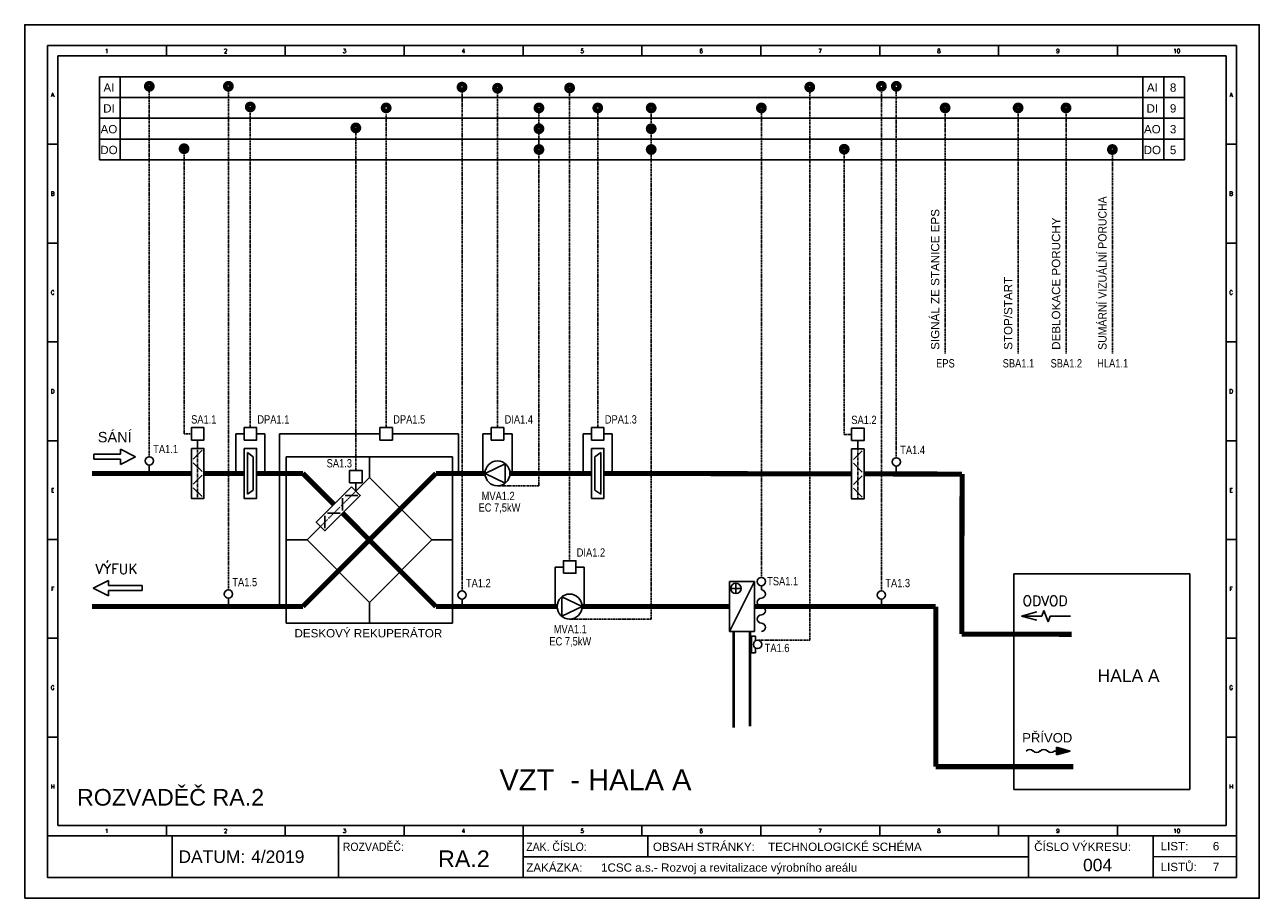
# Model space of a CAD drawing. Header units: millimetres. Extents: x 16 to 2801, y 7797 to 8217.
# Tile 6 of 18: x 1651 to 1948, y 7879 to 8089. Entities that reach past the tile are written whole.
import ezdxf
from ezdxf.enums import TextEntityAlignment as Align

# ---------------------------------------------------------------- set-up
doc = ezdxf.new("R2010")
doc.units = ezdxf.units.MM
for name, pattern in [('ČERCHOVANÁ2', [0.5, 0.25, -0.125, 0, -0.125]), ('ČÁRKOVANÁ', [19.05, 12.7, -6.35]), ('ČÁRKOVANÁ2', [0.375, 0.25, -0.125])]:
    doc.linetypes.add(name, pattern=pattern)
for name, color, linetype in [('Přístroje MaR', 1, 'Continuous'), ('Přístroje VZT', 5, 'Continuous'), ('Výkres', 4, 'Continuous')]:
    doc.layers.add(name, color=color, linetype=linetype)
doc.layers.add('Výkres netisk', color=7, linetype='Continuous', plot=False)
doc.styles.add('ROMANS', font='romans.shx', dxfattribs={"width": 0.8})
doc.styles.get("Standard").update_dxf_attribs({"font": 'arial.ttf'})

msp = doc.modelspace()

# ---------------------------------------------------------------- hatches: boundary and pattern name
at = {"layer": 'Přístroje VZT'}
msp.add_hatch(color=256, dxfattribs=at).paths.add_polyline_path([(1898.78, 7913.3), (1902.06, 7914.21), (1898.78, 7915.12)])

# ---------------------------------------------------------------- linework, layer by layer
at = {"layer": 'Přístroje MaR', "linetype": 'ČÁRKOVANÁ2'}
for p, q in [((1680.55, 7984.94, 62096.37), (1680.55, 8074.08, 62096.37)), ((1699.58, 7952.94, 62096.37), (1699.58, 8074, 62096.37)), ((1755.78, 7952.71, 62096.37), (1755.78, 8073.8, 62096.37)), ((1764.31, 7991.94, 62096.37), (1764.31, 8073.54, 62096.37)), ((1781.66, 7959.94, 62096.37), (1781.66, 8073.61, 62096.37)), ((1839.43, 7940.82, 62096.37), (1839.43, 8073.84, 62096.37)), ((1856.66, 7952.71, 62096.37), (1856.66, 8073.8, 62096.37)), ((1860.25, 7984.71, 62096.37), (1860.25, 8073.8, 62096.37)), ((1704.84, 7991.94, 62096.37), (1704.84, 8069.01, 62096.37)), ((1737.53, 7991.94, 62096.37), (1737.53, 8067.32, 62096.37)), ((1774.29, 7977.94, 62096.37), (1774.29, 8068.74, 62096.37)), ((1788.43, 7991.94, 62096.37), (1788.43, 8068.86, 62096.37)), ((1801.28, 7945.94, 62096.37), (1801.28, 8068.83, 62096.37)), ((1827.78, 7955.94, 62096.37), (1827.78, 8068.9, 62096.37)), ((1871.99, 8009.78, 62096.37), (1871.99, 8068.8, 62096.37)), ((1889.56, 8009.78, 62096.37), (1889.56, 8068.8, 62096.37)), ((1901.08, 8009.78, 62096.37), (1901.08, 8068.8, 62096.37)), ((1730.24, 7981.68, 62096.37), (1730.24, 8064.02, 62096.37)), ((1688.91, 7990.44, 62096.37), (1688.91, 8059.15, 62096.37)), ((1847.72, 7990.32, 62096.37), (1847.72, 8059.03, 62096.37)), ((1912.23, 8009.78, 62096.37), (1912.23, 8058.83, 62096.37)), ((1690.68, 7990.44, 62096.37), (1688.91, 7990.44, 62096.37)), ((1849.49, 7990.32, 62096.37), (1847.72, 7990.32, 62096.37)), ((1774.29, 7977.94, 62096.37), (1764.31, 7977.94, 62096.37)), ((1801.28, 7945.94, 62096.37), (1781.66, 7945.94, 62096.37)), ((1839.43, 7940.82, 62096.37), (1826.88, 7940.82, 62096.37))]:
    msp.add_line(p, q, dxfattribs=at)
at = {"layer": 'Přístroje MaR'}
for p, q in [((1703.34, 7990.44, 62096.37), (1701.34, 7990.44, 62096.37)), ((1701.34, 7990.44, 62096.37), (1701.34, 7980.94, 62096.37)), ((1708.34, 7990.44, 62096.37), (1706.34, 7990.44, 62096.37)), ((1708.34, 7990.44, 62096.37), (1708.34, 7980.94, 62096.37)), ((1711.83, 7990.44, 62096.37), (1711.83, 7948.94, 62096.37)), ((1736.03, 7990.44, 62096.37), (1711.83, 7990.44, 62096.37)), ((1754.89, 7990.44, 62096.37), (1739.03, 7990.44, 62096.37)), ((1754.89, 7990.44, 62096.37), (1754.89, 7980.94, 62096.37)), ((1760.81, 7990.44, 62096.37), (1760.81, 7980.94, 62096.37)), ((1762.81, 7990.44, 62096.37), (1760.81, 7990.44, 62096.37)), ((1767.81, 7990.44, 62096.37), (1765.81, 7990.44, 62096.37)), ((1767.81, 7990.44, 62096.37), (1767.81, 7980.94, 62096.37)), ((1786.93, 7990.44, 62096.37), (1784.93, 7990.44, 62096.37)), ((1784.93, 7990.44, 62096.37), (1784.93, 7980.94, 62096.37)), ((1791.93, 7990.44, 62096.37), (1789.93, 7990.44, 62096.37)), ((1791.93, 7990.44, 62096.37), (1791.93, 7980.94, 62096.37)), ((1692.18, 7986.94, 62096.37), (1692.18, 7988.94, 62096.37)), ((1850.99, 7986.82, 62096.37), (1850.99, 7988.82, 62096.37)), ((1680.55, 7980.94, 62096.37), (1680.55, 7982.94, 62096.37)), ((1860.25, 7980.71, 62096.37), (1860.25, 7982.71, 62096.37)), ((1730.24, 7976.68, 62096.37), (1730.24, 7978.68, 62096.37)), ((1778.16, 7958.44, 62096.37), (1778.16, 7948.94, 62096.37)), ((1780.16, 7958.44, 62096.37), (1778.16, 7958.44, 62096.37)), ((1785.16, 7958.44, 62096.37), (1783.16, 7958.44, 62096.37)), ((1785.16, 7958.44, 62096.37), (1785.16, 7948.94, 62096.37)), ((1827.78, 7952.94, 62096.37), (1827.78, 7953.94, 62096.37)), ((1699.58, 7948.94, 62096.37), (1699.58, 7950.94, 62096.37)), ((1755.78, 7948.71, 62096.37), (1755.78, 7950.71, 62096.37)), ((1856.66, 7948.71, 62096.37), (1856.66, 7950.71, 62096.37)), ((1826.38, 7941.82, 62096.37), (1825.38, 7941.82, 62096.37)), ((1825.38, 7941.82, 62096.37), (1825.38, 7937.82, 62096.37)), ((1826.38, 7940.69, 62096.37), (1826.38, 7941.82, 62096.37)), ((1826.38, 7937.82, 62096.37), (1826.38, 7938.96, 62096.37)), ((1826.38, 7937.82, 62096.37), (1825.38, 7937.82, 62096.37))]:
    msp.add_line(p, q, dxfattribs=at)
at = {"layer": 'Přístroje MaR', "color": 5}
for p, q in [((1888.52, 7956.77, 62096.37), (1930.88, 7956.77, 62096.37)), ((1888.52, 7956.77, 62096.37), (1888.52, 7904.96, 62096.37)), ((1930.88, 7956.77, 62096.37), (1930.88, 7904.96, 62096.37)), ((1888.52, 7904.96, 62096.37), (1930.88, 7904.96, 62096.37))]:
    msp.add_line(p, q, dxfattribs=at)
at = {"layer": 'Přístroje MaR', "elevation": 62096.37}
for points in [[(1679.81, 8074, 1.12, 1.12, 1), (1681.28, 8074, 1.12, 1.12, 1)], [(1698.84, 8074, 1.12, 1.12, 1), (1700.31, 8074, 1.12, 1.12, 1)], [(1755.04, 8073.8, 1.12, 1.12, 1), (1756.51, 8073.8, 1.12, 1.12, 1)], [(1763.58, 8073.54, 1.12, 1.12, 1), (1765.05, 8073.54, 1.12, 1.12, 1)], [(1780.93, 8073.61, 1.12, 1.12, 1), (1782.4, 8073.61, 1.12, 1.12, 1)], [(1838.69, 8073.8, 1.12, 1.12, 1), (1840.16, 8073.8, 1.12, 1.12, 1)], [(1855.93, 8074, 1.12, 1.12, 1), (1857.4, 8074, 1.12, 1.12, 1)], [(1859.52, 8074, 1.12, 1.12, 1), (1860.99, 8074, 1.12, 1.12, 1)], [(1704.1, 8069.03, 1.12, 1.12, 1), (1705.57, 8069.03, 1.12, 1.12, 1)], [(1736.79, 8068.8, 1.12, 1.12, 1), (1738.26, 8068.8, 1.12, 1.12, 1)], [(1773.55, 8068.8, 1.12, 1.12, 1), (1775.02, 8068.8, 1.12, 1.12, 1)], [(1787.7, 8068.8, 1.12, 1.12, 1), (1789.16, 8068.8, 1.12, 1.12, 1)], [(1800.55, 8068.8, 1.12, 1.12, 1), (1802.02, 8068.8, 1.12, 1.12, 1)], [(1827.05, 8068.8, 1.12, 1.12, 1), (1828.52, 8068.8, 1.12, 1.12, 1)], [(1871.26, 8068.8, 1.12, 1.12, 1), (1872.73, 8068.8, 1.12, 1.12, 1)], [(1888.82, 8068.8, 1.12, 1.12, 1), (1890.29, 8068.8, 1.12, 1.12, 1)], [(1900.34, 8068.8, 1.12, 1.12, 1), (1901.81, 8068.8, 1.12, 1.12, 1)], [(1729.5, 8064, 1.12, 1.12, 1), (1730.97, 8064, 1.12, 1.12, 1)], [(1773.55, 8063.8, 1.12, 1.12, 1), (1775.02, 8063.8, 1.12, 1.12, 1)], [(1800.55, 8063.8, 1.12, 1.12, 1), (1802.02, 8063.8, 1.12, 1.12, 1)], [(1688.18, 8059, 1.12, 1.12, 1), (1689.65, 8059, 1.12, 1.12, 1)], [(1773.55, 8058.8, 1.12, 1.12, 1), (1775.02, 8058.8, 1.12, 1.12, 1)], [(1800.55, 8058.8, 1.12, 1.12, 1), (1802.02, 8058.8, 1.12, 1.12, 1)], [(1846.99, 8058.88, 1.12, 1.12, 1), (1848.45, 8058.88, 1.12, 1.12, 1)], [(1911.49, 8058.8, 1.12, 1.12, 1), (1912.96, 8058.8, 1.12, 1.12, 1)]]:
    msp.add_lwpolyline(points, format="xyseb", close=True, dxfattribs=at)
for points in [[(1690.68, 7988.94), (1693.68, 7988.94), (1693.68, 7991.94), (1690.68, 7991.94)], [(1703.34, 7988.94), (1706.34, 7988.94), (1706.34, 7991.94), (1703.34, 7991.94)], [(1736.03, 7988.94), (1739.03, 7988.94), (1739.03, 7991.94), (1736.03, 7991.94)], [(1762.81, 7988.94), (1765.81, 7988.94), (1765.81, 7991.94), (1762.81, 7991.94)], [(1786.93, 7988.94), (1789.93, 7988.94), (1789.93, 7991.94), (1786.93, 7991.94)], [(1849.49, 7988.82), (1852.49, 7988.82), (1852.49, 7991.82), (1849.49, 7991.82)], [(1728.74, 7978.68), (1731.74, 7978.68), (1731.74, 7981.68), (1728.74, 7981.68)], [(1780.16, 7956.94), (1783.16, 7956.94), (1783.16, 7959.94), (1780.16, 7959.94)]]:
    msp.add_lwpolyline(points, close=True, dxfattribs=at)
at = {"layer": 'Přístroje MaR'}
for centre in [(1680.55, 7983.94, 62096.37), (1860.25, 7983.71, 62096.37), (1827.78, 7954.94, 62096.37), (1699.58, 7951.94, 62096.37), (1755.78, 7951.71, 62096.37), (1856.66, 7951.71, 62096.37), (1826.88, 7939.82, 62096.37)]:
    msp.add_circle(centre, 1, dxfattribs=at)
for centre, start, end in [((1827.78, 7949.94, 62096.37), 90, 270), ((1827.78, 7951.94, 62096.37), 270, 90), ((1827.78, 7947.94, 62096.37), 270, 90), ((1827.78, 7945.94, 62096.37), 90, 270), ((1827.78, 7943.94, 62096.37), 270, 90)]:
    msp.add_arc(centre, 1, start, end, dxfattribs=at)
at = {"layer": 'Přístroje VZT'}
for p, q in [((1673.58, 7986.76, 62096.37), (1673.58, 7985.55, 62096.37)), ((1673.58, 7986.76, 62096.37), (1677.22, 7984.94, 62096.37)), ((1693.24, 7986.5, 62096.37), (1691.12, 7984.38, 62096.37)), ((1852.05, 7986.38, 62096.37), (1849.93, 7984.26, 62096.37)), ((1667.22, 7985.55, 62096.37), (1667.22, 7984.33, 62096.37)), ((1667.22, 7985.55, 62096.37), (1673.58, 7985.55, 62096.37)), ((1667.22, 7984.33, 62096.37), (1673.58, 7984.33, 62096.37)), ((1677.22, 7984.94, 62096.37), (1673.58, 7983.12, 62096.37)), ((1673.58, 7984.33, 62096.37), (1673.58, 7983.12, 62096.37)), ((1693.24, 7981.38, 62096.37), (1691.12, 7983.5, 62096.37)), ((1704.14, 7985.94, 62096.37), (1705.54, 7984.94, 62096.37)), ((1704.14, 7985.94, 62096.37), (1704.14, 7975.94, 62096.37)), ((1705.54, 7984.94, 62096.37), (1705.54, 7976.94, 62096.37)), ((1753.49, 7984.94, 62096.37), (1713.49, 7984.94, 62096.37)), ((1713.49, 7984.94, 62096.37), (1713.49, 7944.94, 62096.37)), ((1733.49, 7979.94, 62096.37), (1733.49, 7984.94, 62096.37)), ((1753.49, 7984.94, 62096.37), (1753.49, 7944.94, 62096.37)), ((1789.13, 7985.94, 62096.37), (1787.73, 7984.94, 62096.37)), ((1787.73, 7976.94, 62096.37), (1787.73, 7984.94, 62096.37)), ((1789.13, 7975.94, 62096.37), (1789.13, 7985.94, 62096.37)), ((1852.05, 7981.26, 62096.37), (1849.93, 7983.38, 62096.37)), ((1693.24, 7980.5, 62096.37), (1691.12, 7978.38, 62096.37)), ((1761.31, 7980.94, 62096.37), (1766.19, 7983.28, 62096.37)), ((1761.31, 7980.94, 62096.37), (1766.19, 7978.6, 62096.37)), ((1766.19, 7978.6, 62096.37), (1766.19, 7983.28, 62096.37)), ((1693.24, 7975.38, 62096.37), (1691.12, 7977.5, 62096.37)), ((1730.24, 7976.68, 62096.37), (1733.49, 7979.94, 62096.37)), ((1733.49, 7979.94, 62096.37), (1748.49, 7964.94, 62096.37)), ((1852.05, 7980.38, 62096.37), (1849.93, 7978.26, 62096.37)), ((1704.14, 7975.94, 62096.37), (1705.54, 7976.94, 62096.37)), ((1727.05, 7972, 62096.37), (1727.05, 7975, 62096.37)), ((1730.68, 7975.62, 62096.37), (1727.68, 7975.62, 62096.37)), ((1789.13, 7975.94, 62096.37), (1787.73, 7976.94, 62096.37)), ((1852.05, 7975.26, 62096.37), (1849.93, 7977.38, 62096.37)), ((1722.81, 7967.76, 62096.37), (1722.81, 7970.76, 62096.37)), ((1726.43, 7971.38, 62096.37), (1723.43, 7971.38, 62096.37)), ((1721.75, 7968.2, 62096.37), (1718.49, 7964.94, 62096.37)), ((1713.49, 7964.94, 62096.37), (1718.49, 7964.94, 62096.37)), ((1733.49, 7949.94, 62096.37), (1718.49, 7964.94, 62096.37)), ((1748.49, 7964.94, 62096.37), (1733.49, 7949.94, 62096.37)), ((1748.49, 7964.94, 62096.37), (1753.49, 7964.94, 62096.37)), ((1667.08, 7953.38, 62096.37), (1670.73, 7955.2, 62096.37)), ((1670.73, 7953.98, 62096.37), (1670.73, 7955.2, 62096.37)), ((1678.83, 7953.98, 62096.37), (1670.73, 7953.98, 62096.37)), ((1678.83, 7953.98, 62096.37), (1678.83, 7952.77, 62096.37)), ((1826.13, 7954.94, 62096.37), (1820.13, 7942.94, 62096.37)), ((1821.66, 7952.29, 62096.37), (1821.66, 7954.29, 62096.37)), ((1670.73, 7951.55, 62096.37), (1667.08, 7953.38, 62096.37)), ((1670.73, 7951.55, 62096.37), (1670.73, 7952.77, 62096.37)), ((1678.83, 7952.77, 62096.37), (1670.73, 7952.77, 62096.37)), ((1779.79, 7951.28, 62096.37), (1779.79, 7946.6, 62096.37)), ((1784.66, 7948.94, 62096.37), (1779.79, 7951.28, 62096.37)), ((1820.66, 7953.29, 62096.37), (1822.66, 7953.29, 62096.37)), ((1733.49, 7944.94, 62096.37), (1733.49, 7949.94, 62096.37)), ((1784.66, 7948.94, 62096.37), (1779.79, 7946.6, 62096.37)), ((1895.77, 7948.02, 62096.37), (1895.27, 7946.64, 62096.37)), ((1895.77, 7948.02, 62096.37), (1896.78, 7945.26, 62096.37)), ((1753.49, 7944.94, 62096.37), (1713.49, 7944.94, 62096.37)), ((1894.05, 7947.66, 62096.37), (1890.4, 7946.64, 62096.37)), ((1894.05, 7945.63, 62096.37), (1890.4, 7946.64, 62096.37)), ((1890.4, 7946.64, 62096.37), (1895.27, 7946.64, 62096.37)), ((1897.28, 7946.64, 62096.37), (1896.78, 7945.26, 62096.37)), ((1897.28, 7946.64, 62096.37), (1902.15, 7946.64, 62096.37)), ((1898.78, 7915.12, 62096.37), (1898.78, 7913.3, 62096.37)), ((1898.78, 7914.21, 62096.37), (1898.29, 7914.21, 62096.37))]:
    msp.add_line(p, q, dxfattribs=at)
at = {"layer": 'Přístroje VZT', "linetype": 'ČERCHOVANÁ2'}
for p, q in [((1692.18, 7986.94, 62096.37), (1692.18, 7974.94, 62096.37)), ((1850.99, 7986.82, 62096.37), (1850.99, 7974.82, 62096.37)), ((1730.24, 7976.68, 62096.37), (1721.75, 7968.2, 62096.37))]:
    msp.add_line(p, q, dxfattribs=at)
at = {"layer": 'Přístroje VZT', "color": 5}
for p in [(1898.78, 7915.12, 62096.37), (1898.78, 7913.3, 62096.37)]:
    msp.add_line(p, (1902.06, 7914.21, 62096.37), dxfattribs=at)
at = {"layer": 'Přístroje VZT', "elevation": 62096.37}
for points in [[(1690.68, 7986.94), (1693.68, 7986.94), (1693.68, 7974.94), (1690.68, 7974.94)], [(1703.34, 7986.94), (1706.34, 7986.94), (1706.34, 7974.94), (1703.34, 7974.94)], [(1786.93, 7986.94), (1789.93, 7986.94), (1789.93, 7974.94), (1786.93, 7974.94)], [(1849.49, 7986.82), (1852.49, 7986.82), (1852.49, 7974.82), (1849.49, 7974.82)], [(1729.18, 7977.74), (1731.3, 7975.62), (1722.81, 7967.14), (1720.69, 7969.26)], [(1826.13, 7954.94), (1820.13, 7954.94), (1820.13, 7942.94), (1826.13, 7942.94)]]:
    msp.add_lwpolyline(points, close=True, dxfattribs=at)
for points in [[(1666.74, 7980.94, 1.22, 1.22, 0), (1690.68, 7980.94, 0, 0, 0)], [(1693.68, 7980.94, 1.22, 1.22, 0), (1703.34, 7980.94, 0, 0, 0)], [(1706.34, 7980.94, 1.22, 1.22, 0), (1717.49, 7980.94, 0, 0, 0)], [(1724.93, 7973.5, 1.22, 1.22, 0), (1717.49, 7980.94, 0, 0, 0)], [(1749.49, 7948.94, 1.22, 1.22, 0), (1727.05, 7971.38, 0, 0, 0)], [(1749.49, 7948.94, 1.22, 1.22, 0), (1778.66, 7948.94, 0, 0, 0)], [(1784.66, 7948.94, 1.22, 1.22, 0), (1820.13, 7948.94, 0, 0, 0)], [(1826.13, 7948.94, 1.22, 1.22, 0), (1869.74, 7948.94, 0, 0, 0)], [(1869.74, 7910.44, 1.22, 1.22, 0), (1869.74, 7948.94, 0, 0, 0)], [(1869.74, 7910.44, 1.22, 1.22, 0), (1902.87, 7910.44, 0, 0, 0)]]:
    msp.add_lwpolyline(points, format="xyseb", dxfattribs=at)
at = {"layer": 'Přístroje VZT', "linetype": 'ČÁRKOVANÁ', "elevation": 62096.37}
for points in [[(1717.49, 7948.94, 1.22, 1.22, 0), (1749.49, 7980.94, 0, 0, 0)], [(1749.49, 7980.94, 1.22, 1.22, 0), (1761.31, 7980.94, 0, 0, 0)], [(1767.31, 7980.94, 1.22, 1.22, 0), (1786.93, 7980.94, 0, 0, 0)], [(1789.93, 7980.94, 1.22, 1.22, 0), (1849.49, 7980.82, 0, 0, 0)], [(1852.49, 7980.82, 1.22, 1.22, 0), (1876.07, 7980.78, 0, 0, 0)], [(1876, 7942.31, 1.22, 1.22, 0), (1876.07, 7980.78, 0, 0, 0)], [(1666.74, 7948.94, 1.22, 1.22, 0), (1690.68, 7948.94, 0, 0, 0)], [(1690.68, 7948.94, 1.22, 1.22, 0), (1717.49, 7948.94, 0, 0, 0)], [(1876, 7942.31, 1.22, 1.22, 0), (1902.41, 7942.26, 0, 0, 0)]]:
    msp.add_lwpolyline(points, format="xyseb", dxfattribs=at)
at = {"layer": 'Přístroje VZT', "linetype": 'Continuous', "lineweight": 0, "elevation": 62096.37}
msp.add_lwpolyline([(1821.13, 7919.84, 0.6, 0.6, 0), (1821.13, 7942.94, 0, 0, 0)], format="xyseb", dxfattribs=at)
at = {"layer": 'Přístroje VZT', "linetype": 'ČÁRKOVANÁ', "lineweight": 0, "elevation": 62096.37}
msp.add_lwpolyline([(1825.07, 7920.14, 0.6, 0.6, 0), (1825.07, 7942.94, 0, 0, 0)], format="xyseb", dxfattribs=at)
at = {"layer": 'Přístroje VZT'}
for centre, radius in [((1764.31, 7980.94, 62096.37), 3), ((1821.66, 7953.29, 62096.37), 1.25), ((1781.66, 7948.94, 62096.37), 3)]:
    msp.add_circle(centre, radius, dxfattribs=at)
for centre, start, end in [((1892.34, 7913.33, 62096.37), 46.0118, 133.9882), ((1894.04, 7915.09, 62096.37), 226.0118, 313.9882), ((1895.74, 7913.33, 62096.37), 46.0118, 133.9882), ((1897.44, 7915.09, 62096.37), 226.0118, 313.9882)]:
    msp.add_arc(centre, 1.22, start, end, dxfattribs=at)
at = {"layer": 'Výkres'}
for p, q in [((1656.07, 8083.8, 62096.37), (1656.07, 8060.05, 62096.37)), ((1656.07, 8083.8, 62096.37), (1656.07, 8055.2, 62096.37)), ((1656.07, 8083.8, 62096.37), (1684.67, 8083.8, 62096.37)), ((1656.07, 8083.8, 62096.37), (1656.07, 8078.8, 62096.37)), ((1656.07, 8083.8, 62096.37), (1661.07, 8083.8, 62096.37)), ((1684.67, 8083.8, 62096.37), (1713.27, 8083.8, 62096.37)), ((1684.67, 8083.8, 62096.37), (1684.67, 8081.3, 62096.37)), ((1713.27, 8083.8, 62096.37), (1713.27, 8081.3, 62096.37)), ((1741.87, 8083.8, 62096.37), (1741.87, 8081.3, 62096.37)), ((1770.47, 8083.8, 62096.37), (1770.47, 8081.3, 62096.37)), ((1799.07, 8083.8, 62096.37), (1799.07, 8081.3, 62096.37)), ((1827.67, 8083.8, 62096.37), (1827.67, 8081.3, 62096.37)), ((1856.27, 8083.8, 62096.37), (1856.27, 8081.3, 62096.37)), ((1884.87, 8083.8, 62096.37), (1884.87, 8081.3, 62096.37)), ((1913.47, 8083.8, 62096.37), (1913.47, 8081.3, 62096.37)), ((1942.07, 8083.8, 62096.37), (1937.07, 8083.8, 62096.37)), ((1658.57, 8081.3, 62096.37), (1939.57, 8081.3, 62096.37)), ((1658.57, 8081.3, 62096.37), (1658.57, 7896.3, 62096.37)), ((1658.57, 8081.3, 62096.37), (1939.57, 8081.3, 62096.37)), ((1939.57, 8081.3, 62096.37), (1939.57, 7896.3, 62096.37)), ((1939.57, 8081.3, 62096.37), (1939.57, 7896.3, 62096.37)), ((1668.57, 8076.3, 62096.37), (1929.57, 8076.3, 62096.37)), ((1668.57, 8056.3, 62096.37), (1668.57, 8076.3, 62096.37)), ((1673.57, 8056.3, 62096.37), (1673.57, 8076.3, 62096.37)), ((1919.57, 8076.3, 62096.37), (1919.57, 8056.3, 62096.37)), ((1924.57, 8076.3, 62096.37), (1924.57, 8056.3, 62096.37)), ((1929.57, 8076.3, 62096.37), (1929.57, 8056.3, 62096.37)), ((1929.57, 8076.3, 62096.37), (1929.57, 8076.3, 62096.37)), ((1668.57, 8071.3, 62096.37), (1929.57, 8071.3, 62096.37)), ((1668.57, 8066.3, 62096.37), (1929.57, 8066.3, 62096.37)), ((1668.57, 8061.3, 62096.37), (1929.57, 8061.3, 62096.37)), ((1656.07, 8060.05, 62096.37), (1658.57, 8060.05, 62096.37)), ((1939.57, 8060.05, 62096.37), (1942.07, 8060.05, 62096.37)), ((1668.57, 8056.3, 62096.37), (1929.57, 8056.3, 62096.37)), ((1656.07, 8036.3, 62096.37), (1658.57, 8036.3, 62096.37)), ((1939.57, 8036.3, 62096.37), (1942.07, 8036.3, 62096.37)), ((1656.07, 8012.55, 62096.37), (1658.57, 8012.55, 62096.37)), ((1939.57, 8012.55, 62096.37), (1942.07, 8012.55, 62096.37)), ((1656.07, 7988.8, 62096.37), (1658.57, 7988.8, 62096.37)), ((1939.57, 7988.8, 62096.37), (1942.07, 7988.8, 62096.37)), ((1656.07, 7965.05, 62096.37), (1658.57, 7965.05, 62096.37)), ((1939.57, 7965.05, 62096.37), (1942.07, 7965.05, 62096.37)), ((1656.07, 7941.3, 62096.37), (1658.57, 7941.3, 62096.37)), ((1939.57, 7941.3, 62096.37), (1942.07, 7941.3, 62096.37)), ((1939.57, 7941.3, 62096.37), (1942.07, 7941.3, 62096.37)), ((1656.07, 7893.8, 62096.37), (1656.07, 7931.8, 62096.37)), ((1656.07, 7893.8, 62096.37), (1656.07, 7931.8, 62096.37)), ((1656.07, 7917.55, 62096.37), (1658.57, 7917.55, 62096.37)), ((1939.57, 7917.55, 62096.37), (1942.07, 7917.55, 62096.37)), ((1939.57, 7896.3, 62096.37), (1658.57, 7896.3, 62096.37)), ((1684.67, 7896.3, 62096.37), (1684.67, 7893.8, 62096.37)), ((1713.27, 7896.3, 62096.37), (1713.27, 7893.8, 62096.37)), ((1741.87, 7896.3, 62096.37), (1741.87, 7893.8, 62096.37)), ((1770.47, 7896.3, 62096.37), (1770.47, 7893.8, 62096.37)), ((1799.07, 7896.3, 62096.37), (1799.07, 7893.8, 62096.37)), ((1827.67, 7896.3, 62096.37), (1827.67, 7893.8, 62096.37)), ((1856.27, 7896.3, 62096.37), (1856.27, 7893.8, 62096.37)), ((1884.87, 7896.3, 62096.37), (1884.87, 7893.8, 62096.37)), ((1913.47, 7896.3, 62096.37), (1913.47, 7893.8, 62096.37)), ((1656.07, 7893.8, 62096.37), (1942.07, 7893.8, 62096.37)), ((1656.07, 7893.8, 62096.37), (1691.82, 7893.8, 62096.37)), ((1686.07, 7883.8, 62096.37), (1686.07, 7893.8, 62096.37)), ((1726.07, 7883.8, 62096.37), (1726.07, 7893.8, 62096.37)), ((1770.47, 7883.8, 62096.37), (1770.47, 7893.8, 62096.37)), ((1800.47, 7888.8, 62096.37), (1800.47, 7893.8, 62096.37)), ((1892.07, 7883.8, 62096.37), (1892.07, 7893.8, 62096.37)), ((1922.07, 7883.8, 62096.37), (1922.07, 7893.8, 62096.37)), ((1892.07, 7888.8, 62096.37), (1770.47, 7888.8, 62096.37)), ((1922.07, 7888.8, 62096.37), (1942.07, 7888.82, 62096.37))]:
    msp.add_line(p, q, dxfattribs=at)
at = {"layer": 'Výkres', "elevation": 62096.37}
msp.add_lwpolyline([(1942.07, 7883.8), (1656.07, 7883.8), (1656.07, 8083.8), (1942.07, 8083.8), (1942.07, 7883.8)], close=True, dxfattribs=at)
at = {"layer": 'Výkres netisk', "color": 7, "elevation": 62096.37}
msp.add_lwpolyline([(1650.57, 7878.8), (1947.57, 7878.8), (1947.57, 8088.8), (1650.57, 8088.8)], close=True, dxfattribs=at)

# ---------------------------------------------------------------- texts
at = {"layer": 'Přístroje MaR', "width": 0.9}
msp.add_text('SUMÁRNÍ VIZUÁLNÍ PORUCHA', height=2, rotation=90, dxfattribs=at).set_placement((1910.82, 8010.65, 62096.37))
at = {"layer": 'Přístroje MaR'}
for s, p in [('SIGNÁL ZE STANICE EPS', (1870.59, 8010.65, 62096.37)), ('DEBLOKACE PORUCHY', (1899.67, 8010.65, 62096.37)), ('STOP/START', (1888.15, 8010.65, 62096.37))]:
    msp.add_text(s, height=2, rotation=90, dxfattribs=at).set_placement(p)
at = {"layer": 'Přístroje MaR', "width": 0.8}
for s, p in [('EPS', (1872.07, 8006.41, 62096.37)), ('SBA1.1', (1889.63, 8006.41, 62096.37)), ('SBA1.2', (1901.15, 8006.41, 62096.37)), ('HLA1.1', (1912.3, 8006.41, 62096.37)), ('MVA1.2', (1764.47, 7974.52, 62096.37)), ('EC 7,5kW', (1764.78, 7971.74, 62096.37)), ('MVA1.1', (1781.82, 7942.52, 62096.37)), ('EC 7,5kW', (1781.82, 7939.58, 62096.37))]:
    msp.add_text(s, height=2, dxfattribs=at).set_placement(p, align=Align.CENTER)
for s, p in [('SA1.1', (1690.61, 7992.93, 62096.37)), ('DPA1.1', (1706.54, 7992.93, 62096.37)), ('DPA1.5', (1739.23, 7992.93, 62096.37)), ('DIA1.4', (1766.02, 7992.93, 62096.37)), ('DPA1.3', (1790.13, 7992.93, 62096.37)), ('SA1.2', (1849.42, 7992.81, 62096.37)), ('TA1.1', (1681.49, 7985.81, 62096.37)), ('TA1.4', (1861.19, 7985.58, 62096.37)), ('DIA1.2', (1783.37, 7960.93, 62096.37)), ('TA1.5', (1700.52, 7953.81, 62096.37)), ('TA1.2', (1756.72, 7953.58, 62096.37)), ('TSA1.1', (1829.18, 7954.04, 62096.37)), ('TA1.3', (1857.6, 7953.58, 62096.37)), ('TA1.6', (1828.58, 7937.98, 62096.37))]:
    msp.add_text(s, height=2, dxfattribs=at).set_placement(p)
msp.add_text('SA1.3', height=2, dxfattribs=at).set_placement((1729.3, 7982.38, 62096.37), align=Align.RIGHT)
at = {"layer": 'Přístroje MaR'}
msp.add_text('VZT  - HALA A', height=5, dxfattribs=at).set_placement((1787.87, 7904.79, 62096.37), align=Align.CENTER)
at = {"layer": 'Přístroje VZT'}
for s, height, p in [('SÁNÍ', 2.5, (1672.23, 7988.42, 62096.37)), ('DESKOVÝ REKUPERÁTOR', 2, (1733.25, 7941.52, 62096.37))]:
    msp.add_text(s, height=height, dxfattribs=at).set_placement(p, align=Align.CENTER)
at = {"layer": 'Přístroje VZT', "style": 'ROMANS'}
for s, p in [('VÝFUK', (1672.63, 7956.8, 62096.37)), ('ODVOD', (1896.03, 7949.11, 62096.37))]:
    msp.add_text(s, height=2.43, dxfattribs=at).set_placement(p, align=Align.CENTER)
at = {"layer": 'Přístroje VZT', "color": 5}
for s, height, p in [('HALA A', 3, (1916.13, 7930.81, 62096.37)), ('PŘÍVOD', 2.25, (1896.56, 7916.26, 62096.37))]:
    msp.add_text(s, height=height, dxfattribs=at).set_placement(p, align=Align.CENTER)
at = {"layer": 'Výkres', "style": 'ROMANS'}
for s, p in [('1', (1670.3, 8082, 62096.37)), ('2', (1698.9, 8082, 62096.37)), ('3', (1727.5, 8082, 62096.37)), ('4', (1756.1, 8082, 62096.37)), ('5', (1784.7, 8082, 62096.37)), ('6', (1813.3, 8082, 62096.37)), ('7', (1841.9, 8082, 62096.37)), ('8', (1870.5, 8082, 62096.37)), ('9', (1899.1, 8082, 62096.37)), ('10', (1927.7, 8082, 62096.37)), ('A', (1657.3, 8071.43, 62096.37)), ('A', (1940.8, 8071.43, 62096.37)), ('B', (1657.3, 8047.68, 62096.37)), ('B', (1940.8, 8047.68, 62096.37)), ('C', (1657.3, 8023.93, 62096.37)), ('C', (1940.8, 8023.93, 62096.37)), ('D', (1657.3, 8000.18, 62096.37)), ('D', (1940.8, 8000.18, 62096.37)), ('E', (1657.3, 7976.43, 62096.37)), ('E', (1940.8, 7976.43, 62096.37)), ('F', (1657.3, 7952.68, 62096.37)), ('F', (1940.8, 7952.68, 62096.37)), ('G', (1657.3, 7928.93, 62096.37)), ('G', (1940.8, 7928.93, 62096.37)), ('H', (1657.3, 7905.18, 62096.37)), ('H', (1940.8, 7905.18, 62096.37)), ('1', (1670.3, 7894.5, 62096.37)), ('2', (1698.9, 7894.5, 62096.37)), ('3', (1727.5, 7894.5, 62096.37)), ('4', (1756.1, 7894.5, 62096.37)), ('5', (1784.7, 7894.5, 62096.37)), ('6', (1813.3, 7894.5, 62096.37)), ('7', (1841.9, 7894.5, 62096.37)), ('8', (1870.5, 7894.5, 62096.37)), ('9', (1899.1, 7894.5, 62096.37)), ('10', (1927.7, 7894.5, 62096.37))]:
    msp.add_text(s, height=1, dxfattribs=at).set_placement(p, align=Align.CENTER)
at = {"layer": 'Výkres'}
for s, height, p in [('AI', 2, (1670.84, 8072.69, 62096.37)), ('AI', 2, (1921.84, 8072.69, 62096.37)), ('8', 2, (1926.84, 8072.69, 62096.37)), ('DI', 2, (1670.84, 8067.69, 62096.37)), ('DI', 2, (1921.84, 8067.69, 62096.37)), ('9', 2, (1926.84, 8067.69, 62096.37)), ('AO', 2, (1670.84, 8062.69, 62096.37)), ('AO', 2, (1921.84, 8062.69, 62096.37)), ('3', 2, (1926.84, 8062.69, 62096.37)), ('DO', 2, (1670.84, 8057.69, 62096.37)), ('DO', 2, (1921.84, 8057.69, 62096.37)), ('5', 2, (1926.84, 8057.69, 62096.37)), ('6', 2, (1937.17, 7890.33, 62096.37)), ('RA.2', 4, (1756.23, 7886.31, 62096.37)), ('004', 3, (1908.67, 7885.3, 62096.37)), ('7', 2, (1937.17, 7885.33, 62096.37))]:
    msp.add_text(s, height=height, dxfattribs=at).set_placement(p, align=Align.CENTER)
for s, height, p in [('ROZVADĚČ RA.2', 4, (1663.15, 7901.08, 62096.37)), ('OBSAH STRÁNKY: ', 2, (1801.7, 7890.19, 62096.37)), ('TECHNOLOGICKÉ SCHÉMA', 2, (1829.41, 7890.19, 62096.37)), ('ČÍSLO VÝKRESU:', 2, (1893.42, 7890.19, 62096.37)), ('LIST:', 2, (1923.83, 7890.33, 62096.37)), ('DATUM:', 3, (1687.56, 7887.31, 62096.37)), ('4/2019', 3, (1705.04, 7887.31, 62096.37)), ('ZAKÁZKA:', 2, (1771.23, 7885.19, 62096.37)), ('1CSC a.s.- Rozvoj a revitalizace výrobního areálu', 2, (1789.22, 7885.19, 62096.37)), ('LISTŮ:', 2, (1923.83, 7885.33, 62096.37))]:
    msp.add_text(s, height=height, dxfattribs=at).set_placement(p)
at = {"layer": 'Výkres', "width": 0.9}
for s, p in [('ROZVADĚČ:', (1727.11, 7890.19, 62096.37)), ('ZAK. ČÍSLO:', (1771.23, 7890.19, 62096.37))]:
    msp.add_text(s, height=2, dxfattribs=at).set_placement(p)

doc.saveas('drawing.dxf')
